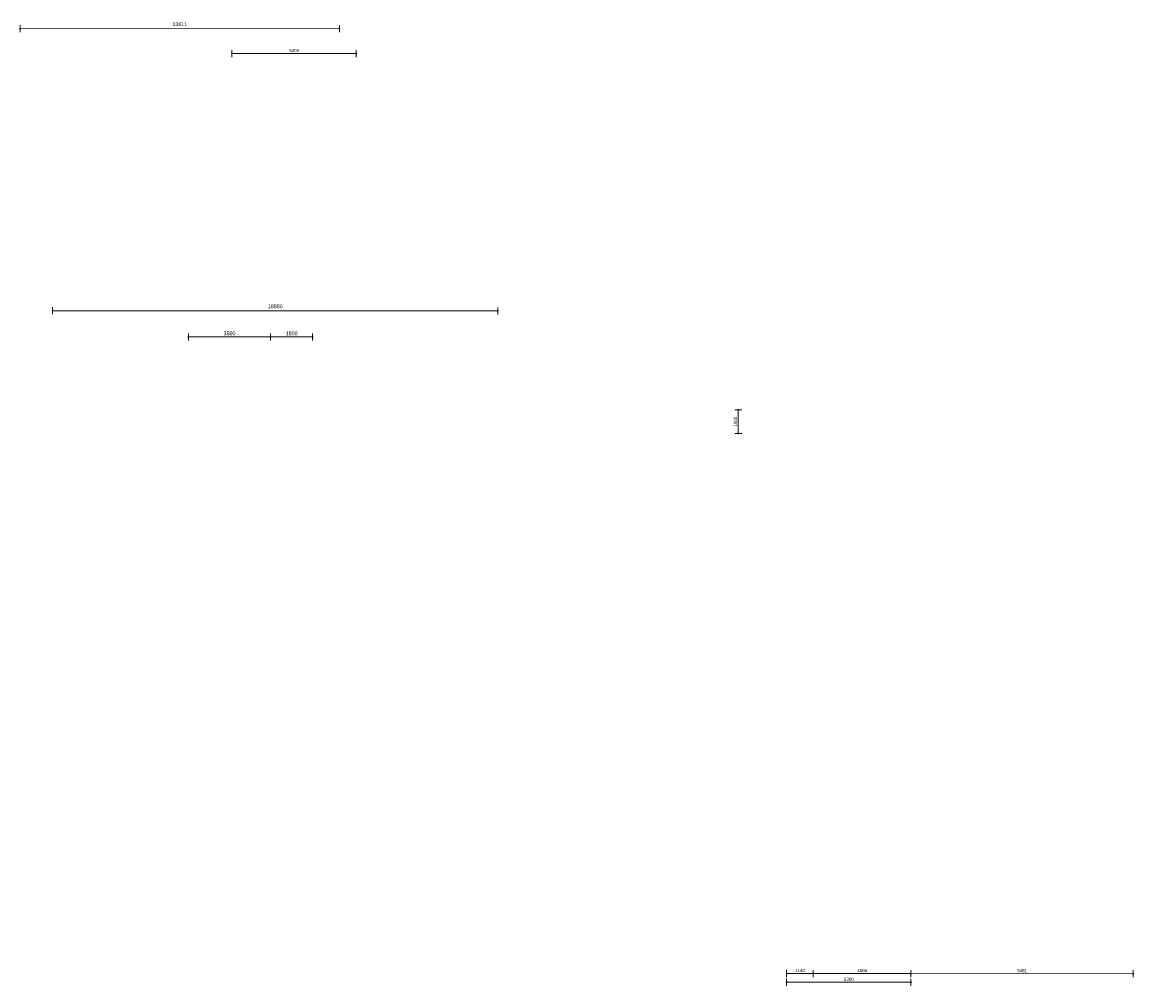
# Model space of a CAD drawing. Extents: x -294884 to 286267, y 0 to 1429765.
# Tile 47 of 99: x -78473 to -31080, y 350618 to 391711. Entities that reach past the tile are written whole.
import ezdxf

# ---------------------------------------------------------------- set-up
doc = ezdxf.new("R2010")
doc.units = 0
doc.header["$MEASUREMENT"] = 0
for name, color, linetype in [('A-0030-STRAMIEN', 1, 'Continuous'), ('A-0038-STR-MAATLIJN', 1, 'Continuous'), ('A-1130-TXT+MT-BE', 1, 'Continuous')]:
    doc.layers.add(name, color=color, linetype=linetype)
doc.dimstyles.new('@D00GM', dxfattribs={"dimtxt": 135, "dimasz": 1, "dimexe": 0.18, "dimexo": 0.0625, "dimgap": 13.5, "dimtad": 1, "dimdec": 0, "dimzin": 0, "dimdsep": 46, "dimtxsty": 'Standard', "dimblk": '^SD00____100_10', "dimcen": 0.09, "dimse1": 1, "dimse2": 1, "dimclrd": 1, "dimadec": 0, "dimazin": 0, "dimtfac": 1, "dimtdec": 4, "dimtmove": 0, "dimatfit": 3, "dimfxl": 0, "dimtolj": 1, "dimtzin": 0, "dimlwd": 13, "dimarcsym": 0})
doc.dimstyles.new('@D03ST', dxfattribs={"dimtxt": 162, "dimasz": 1, "dimexe": 0.18, "dimexo": 0.0625, "dimgap": 16.2, "dimtad": 1, "dimdec": 0, "dimzin": 0, "dimdsep": 46, "dimtxsty": 'Standard', "dimblk": '^SD03____100_10', "dimcen": 0.09, "dimse1": 1, "dimse2": 1, "dimclrd": 1, "dimadec": 0, "dimazin": 0, "dimtfac": 1, "dimtdec": 4, "dimtmove": 0, "dimatfit": 3, "dimfxl": 0, "dimtolj": 1, "dimtzin": 0, "dimlwd": 13, "dimarcsym": 0})

# ---------------------------------------------------------------- blocks, each defined once
blk = doc.blocks.new('*D')
at = {"color": 1, "linetype": 'Continuous', "lineweight": 13}
for points in [[(62927, 114665), (63143, 119960)], [(63293, 119954), (62993, 119966)], [(78427, 113303), (78957, 118577)], [(79106, 118562), (78808, 118592)], [(79148, 115040), (79499, 118522)], [(79648, 118507), (79349, 118537)], [(79648, 118507), (79349, 118537)], [(79682, 118845), (79383, 118875)], [(79499, 118522), (79533, 118860)], [(78968, 113249), (79148, 115040)], [(79298, 115025), (78999, 115055)], [(79298, 115025), (78999, 115055)], [(63077, 114659), (62777, 114671)], [(78576, 113288), (78278, 113318)], [(79084, 112895), (78785, 112925)], [(79118, 113234), (78819, 113264)], [(79118, 113234), (78819, 113264)], [(78934, 112910), (78968, 113249)], [(-122398, 58428), (-122398, 58128)], [(-117098, 58425), (-117098, 58125)], [(-117098, 58275), (-122398, 58278)], [(26619, -2220), (26619, -1920)], [(26619, -2220), (26619, -1920)], [(26619, -2070), (31919, -2070)], [(26619, -2070), (31919, -2070)], [(31919, -2220), (31919, -1920)], [(31919, -2220), (31919, -1920)], [(117098, -58425), (117098, -58125)], [(117098, -58275), (122398, -58278)], [(122398, -58428), (122398, -58128)]]:
    blk.add_lwpolyline(points, dxfattribs=at)
at = {"color": 7, "linetype": 'Continuous', "lineweight": 18}
for points in [[(63166, 119959), (63144, 119983), (63120, 119961), (63142, 119937)], [(78980, 118574), (78960, 118599), (78934, 118579), (78955, 118554)], [(79521, 118520), (79501, 118545), (79476, 118524), (79496, 118499)], [(79521, 118520), (79501, 118545), (79476, 118524), (79496, 118499)], [(79555, 118858), (79535, 118883), (79510, 118863), (79530, 118838)], [(79171, 115037), (79151, 115063), (79126, 115042), (79146, 115017)], [(79171, 115037), (79151, 115063), (79126, 115042), (79146, 115017)], [(62950, 114664), (62928, 114688), (62904, 114666), (62926, 114642)], [(78450, 113301), (78429, 113326), (78404, 113305), (78425, 113280)], [(78991, 113246), (78971, 113272), (78945, 113251), (78966, 113226)], [(78991, 113246), (78971, 113272), (78945, 113251), (78966, 113226)], [(78957, 112908), (78937, 112933), (78911, 112913), (78932, 112888)], [(-122398, 58301), (-122421, 58278), (-122398, 58255), (-122375, 58278)], [(-117098, 58298), (-117121, 58275), (-117098, 58252), (-117075, 58275)], [(26619, -2093), (26642, -2070), (26619, -2047), (26596, -2070)], [(26619, -2093), (26642, -2070), (26619, -2047), (26596, -2070)], [(31919, -2093), (31942, -2070), (31919, -2047), (31896, -2070)], [(31919, -2093), (31942, -2070), (31919, -2047), (31896, -2070)], [(117098, -58298), (117121, -58275), (117098, -58252), (117075, -58275)], [(122398, -58301), (122421, -58278), (122398, -58255), (122375, -58278)]]:
    blk.add_lwpolyline(points, close=True, dxfattribs=at)
at = {"layer": 'A-0030-STRAMIEN', "color": 1, "linetype": 'Continuous', "lineweight": 13}
for points in [[(139855, 104285), (140818, 109496)], [(140965, 109469), (140670, 109524)], [(140003, 104257), (139708, 104312)], [(150193, -2166), (150193, -1866)], [(155493, -2166), (155493, -1866)], [(150193, -2016), (155493, -2016)], [(162027, -30782), (162027, -31082)], [(167327, -30782), (167327, -31082)], [(167327, -30932), (162027, -30932)]]:
    blk.add_lwpolyline(points, dxfattribs=at)
at = {"layer": 'A-0030-STRAMIEN', "color": 7, "linetype": 'Continuous', "lineweight": 18}
for points in [[(140840, 109492), (140822, 109519), (140795, 109501), (140814, 109474)], [(139878, 104280), (139859, 104307), (139833, 104289), (139851, 104262)], [(150193, -2039), (150216, -2016), (150193, -1993), (150170, -2016)], [(155493, -2039), (155516, -2016), (155493, -1993), (155470, -2016)], [(162027, -30909), (162004, -30932), (162027, -30955), (162050, -30932)], [(167327, -30909), (167304, -30932), (167327, -30955), (167350, -30932)]]:
    blk.add_lwpolyline(points, close=True, dxfattribs=at)
at = {"layer": 'A-0038-STR-MAATLIJN', "color": 1, "linetype": 'Continuous', "lineweight": 13}
for points in [[(54211, 116191), (54774, 129790)], [(54924, 129784), (54624, 129797)], [(93531, 103792), (95230, 122696)], [(95379, 122683), (95080, 122709)], [(54361, 116185), (54061, 116197)], [(132939, 106441), (134733, 116156)], [(134881, 116129), (134586, 116184)], [(140523, 109551), (141512, 114908)], [(141660, 114881), (141365, 114935)], [(139716, 105182), (140523, 109551)], [(140670, 109524), (140375, 109578)], [(140670, 109524), (140375, 109578)], [(133086, 106414), (132791, 106468)], [(139560, 104339), (139716, 105182)], [(139863, 105155), (139568, 105209)], [(139863, 105155), (139568, 105209)], [(139708, 104312), (139413, 104366)], [(93680, 103778), (93382, 103805)], [(58982, 102621), (58994, 102921)], [(58988, 102771), (64711, 102534)], [(64705, 102384), (64717, 102684)], [(136364, 96015), (136419, 96310)], [(136392, 96163), (141960, 95134)], [(141932, 94987), (141987, 95282)], [(98404, 84548), (98430, 84847)], [(98417, 84697), (105364, 84073)], [(105351, 83924), (105378, 84222)], [(27759, -1151), (27759, -1451)], [(41370, -1298), (27759, -1301)], [(41370, -1148), (41370, -1448)], [(80074, -1152), (80074, -1452)], [(99055, -1298), (80074, -1302)], [(99055, -1148), (99055, -1448)], [(151050, -1420), (151050, -1120)], [(151050, -1270), (160941, -1270)], [(160941, -1420), (160941, -1120)], [(85620, -2081), (85620, -1781)], [(85620, -2081), (85620, -1781)], [(150193, -1866), (150193, -1566)], [(150193, -1716), (151050, -1716)], [(151050, -1866), (151050, -1566)], [(151050, -1866), (151050, -1566)], [(151050, -1716), (155493, -1716)], [(155493, -1866), (155493, -1566)], [(155493, -1866), (155493, -1566)], [(155493, -1716), (160941, -1716)], [(160941, -1866), (160941, -1566)], [(163921, -1933), (163921, -1633)], [(163921, -1783), (167496, -1783)], [(167496, -1933), (167496, -1633)], [(87964, -2761), (87964, -2461)], [(87964, -2611), (89764, -2611)], [(89764, -2761), (89764, -2461)], [(89764, -2761), (89764, -2461)], [(89764, -2611), (93264, -2611)], [(93264, -2761), (93264, -2461)], [(16419, -29459), (16419, -29759)], [(16419, -29609), (30030, -29612)], [(30030, -29462), (30030, -29762)], [(85801, -29491), (85801, -29791)], [(85801, -29641), (104781, -29645)], [(104781, -29495), (104781, -29795)], [(156589, -30203), (156589, -29903)], [(166470, -30053), (156589, -30053)], [(166470, -30203), (166470, -29903)], [(91591, -30907), (91591, -30607)], [(95091, -30757), (91591, -30757)], [(95091, -30907), (95091, -30607)], [(95091, -30907), (95091, -30607)], [(96891, -30757), (95091, -30757)], [(96891, -30907), (96891, -30607)]]:
    blk.add_lwpolyline(points, dxfattribs=at)
at = {"layer": 'A-0038-STR-MAATLIJN', "color": 7, "linetype": 'Continuous', "lineweight": 18}
for points in [[(54797, 129790), (54775, 129813), (54751, 129791), (54773, 129768)], [(95253, 122694), (95232, 122719), (95207, 122698), (95228, 122673)], [(54234, 116190), (54212, 116214), (54188, 116192), (54210, 116168)], [(134756, 116152), (134737, 116179), (134711, 116161), (134729, 116134)], [(141535, 114904), (141516, 114930), (141490, 114912), (141508, 114885)], [(140545, 109547), (140527, 109574), (140500, 109555), (140519, 109528)], [(140545, 109547), (140527, 109574), (140500, 109555), (140519, 109528)], [(132961, 106437), (132943, 106463), (132916, 106445), (132934, 106418)], [(139738, 105178), (139720, 105205), (139693, 105186), (139712, 105159)], [(139738, 105178), (139720, 105205), (139693, 105186), (139712, 105159)], [(139583, 104335), (139564, 104362), (139538, 104343), (139556, 104317)], [(93554, 103790), (93533, 103815), (93508, 103794), (93529, 103769)], [(58987, 102748), (59011, 102770), (58989, 102794), (58965, 102772)], [(64710, 102511), (64734, 102533), (64712, 102557), (64688, 102535)], [(136387, 96140), (136414, 96158), (136396, 96185), (136369, 96167)], [(141956, 95112), (141982, 95130), (141964, 95157), (141937, 95138)], [(98415, 84674), (98440, 84695), (98419, 84720), (98394, 84699)], [(105362, 84050), (105387, 84071), (105366, 84096), (105342, 84075)], [(27759, -1278), (27736, -1301), (27759, -1324), (27782, -1301)], [(41370, -1275), (41347, -1298), (41370, -1321), (41393, -1298)], [(80074, -1279), (80051, -1302), (80074, -1325), (80097, -1302)], [(99055, -1275), (99032, -1298), (99055, -1321), (99078, -1298)], [(151050, -1293), (151073, -1270), (151050, -1247), (151027, -1270)], [(160941, -1293), (160964, -1270), (160941, -1247), (160918, -1270)], [(150193, -1739), (150216, -1716), (150193, -1693), (150170, -1716)], [(151050, -1739), (151073, -1716), (151050, -1693), (151027, -1716)], [(151050, -1739), (151073, -1716), (151050, -1693), (151027, -1716)], [(155493, -1739), (155516, -1716), (155493, -1693), (155470, -1716)], [(155493, -1739), (155516, -1716), (155493, -1693), (155470, -1716)], [(160941, -1739), (160964, -1716), (160941, -1693), (160918, -1716)], [(163921, -1806), (163944, -1783), (163921, -1760), (163898, -1783)], [(167496, -1806), (167519, -1783), (167496, -1760), (167473, -1783)], [(85620, -1954), (85643, -1931), (85620, -1908), (85597, -1931)], [(85620, -1954), (85643, -1931), (85620, -1908), (85597, -1931)], [(87964, -2634), (87987, -2611), (87964, -2588), (87941, -2611)], [(89764, -2634), (89787, -2611), (89764, -2588), (89741, -2611)], [(89764, -2634), (89787, -2611), (89764, -2588), (89741, -2611)], [(93264, -2634), (93287, -2611), (93264, -2588), (93241, -2611)], [(16419, -29586), (16442, -29609), (16419, -29632), (16396, -29609)], [(30030, -29589), (30053, -29612), (30030, -29635), (30007, -29612)], [(85801, -29618), (85824, -29641), (85801, -29664), (85778, -29641)], [(104781, -29622), (104804, -29645), (104781, -29668), (104758, -29645)], [(156589, -30076), (156566, -30053), (156589, -30030), (156612, -30053)], [(166470, -30076), (166447, -30053), (166470, -30030), (166492, -30053)], [(91591, -30780), (91568, -30757), (91591, -30734), (91614, -30757)], [(95091, -30780), (95068, -30757), (95091, -30734), (95114, -30757)], [(95091, -30780), (95068, -30757), (95091, -30734), (95114, -30757)], [(96891, -30780), (96868, -30757), (96891, -30734), (96914, -30757)]]:
    blk.add_lwpolyline(points, close=True, dxfattribs=at)
at = {"layer": 'A-0038-STR-MAATLIJN', "color": 1, "linetype": 'Continuous'}
blk.add_point((85620, -1931), dxfattribs=at)
at = {"layer": 'A-1130-TXT+MT-BE', "color": 1, "linetype": 'Continuous', "lineweight": 13}
for points in [[(62774, 119975), (63160, 129448)], [(63310, 129442), (63010, 129455)], [(62604, 115818), (62774, 119975)], [(62923, 119969), (62624, 119981)], [(62923, 119969), (62624, 119981)], [(62754, 115812), (62454, 115824)], [(62754, 115812), (62454, 115824)], [(62558, 114679), (62604, 115818)], [(62708, 114673), (62408, 114685)], [(-131879, 58064), (-131879, 57764)], [(-122398, 57908), (-131879, 57914)], [(-122398, 58058), (-122398, 57758)], [(-122398, 58058), (-122398, 57758)], [(-118237, 57906), (-122398, 57908)], [(-118237, 58056), (-118237, 57756)], [(-118237, 58056), (-118237, 57756)], [(-117097, 57905), (-118237, 57906)], [(-117097, 58055), (-117097, 57755)], [(26618, -1850), (26618, -1550)], [(26618, -1700), (27759, -1700)], [(27759, -1850), (27759, -1550)], [(27759, -1850), (27759, -1550)], [(27759, -1700), (31919, -1700)], [(31919, -1850), (31919, -1550)], [(31919, -1850), (31919, -1550)], [(31919, -1700), (41400, -1700)], [(41400, -1850), (41400, -1550)], [(25452, -30820), (25452, -30520)], [(25452, -30670), (30752, -30670)], [(30752, -30820), (30752, -30520)], [(71110, -33871), (70810, -33871)], [(70960, -34871), (70960, -33871)], [(115190, -33871), (114890, -33871)], [(115040, -34871), (115040, -33871)], [(71110, -34871), (70810, -34871)], [(115190, -34871), (114890, -34871)], [(117097, -58055), (117097, -57755)], [(118237, -58056), (118237, -57756)], [(118237, -58056), (118237, -57756)], [(122398, -58058), (122398, -57758)], [(122398, -58058), (122398, -57758)], [(131879, -58064), (131879, -57764)], [(117097, -57905), (118237, -57906)], [(118237, -57906), (122398, -57908)], [(122398, -57908), (131879, -57914)]]:
    blk.add_lwpolyline(points, dxfattribs=at)
at = {"layer": 'A-1130-TXT+MT-BE', "color": 7, "linetype": 'Continuous', "lineweight": 18}
for points in [[(63183, 129448), (63161, 129471), (63137, 129449), (63159, 129426)], [(62797, 119974), (62774, 119998), (62751, 119976), (62773, 119952)], [(62797, 119974), (62774, 119998), (62751, 119976), (62773, 119952)], [(62627, 115817), (62605, 115841), (62581, 115819), (62603, 115795)], [(62627, 115817), (62605, 115841), (62581, 115819), (62603, 115795)], [(62581, 114678), (62559, 114702), (62535, 114680), (62557, 114656)], [(-131879, 57937), (-131902, 57914), (-131879, 57891), (-131856, 57914)], [(-122398, 57931), (-122421, 57908), (-122398, 57885), (-122375, 57908)], [(-122398, 57931), (-122421, 57908), (-122398, 57885), (-122375, 57908)], [(-118237, 57929), (-118260, 57906), (-118237, 57883), (-118214, 57906)], [(-118237, 57929), (-118260, 57906), (-118237, 57883), (-118214, 57906)], [(-117097, 57928), (-117120, 57905), (-117097, 57882), (-117074, 57905)], [(26618, -1723), (26641, -1700), (26618, -1677), (26595, -1700)], [(27759, -1723), (27782, -1700), (27759, -1677), (27736, -1700)], [(27759, -1723), (27782, -1700), (27759, -1677), (27736, -1700)], [(31919, -1723), (31942, -1700), (31919, -1677), (31896, -1700)], [(31919, -1723), (31942, -1700), (31919, -1677), (31896, -1700)], [(41400, -1723), (41423, -1700), (41400, -1677), (41377, -1700)], [(25452, -30693), (25475, -30670), (25452, -30647), (25429, -30670)], [(30752, -30693), (30775, -30670), (30752, -30647), (30729, -30670)], [(70982, -33871), (70960, -33848), (70937, -33871), (70960, -33894)], [(115063, -33871), (115040, -33848), (115017, -33871), (115040, -33894)], [(70982, -34871), (70960, -34848), (70937, -34871), (70960, -34894)], [(115063, -34871), (115040, -34848), (115017, -34871), (115040, -34894)], [(117097, -57928), (117120, -57905), (117097, -57882), (117074, -57905)], [(118237, -57929), (118260, -57906), (118237, -57883), (118214, -57906)], [(118237, -57929), (118260, -57906), (118237, -57883), (118214, -57906)], [(122398, -57931), (122421, -57908), (122398, -57885), (122375, -57908)], [(122398, -57931), (122421, -57908), (122398, -57885), (122375, -57908)], [(131879, -57937), (131902, -57914), (131879, -57891), (131856, -57914)]]:
    blk.add_lwpolyline(points, close=True, dxfattribs=at)
at = {"color": 7, "linetype": 'Continuous', "char_height": 135, "attachment_point": 7, "line_spacing_factor": 0.933333}
for s, insert, rotation in [('{\\fArial|b0|i0|c12|p0;340}', (79443, 118543), 84.2582), ('{\\fArial|b0|i0|c12|p0;5300}', (62969, 117109), 87.6654), ('{\\fArial|b0|i0|c12|p0;3500}', (79246, 116581), 84.2577), ('{\\fArial|b0|i0|c12|p0;5300}', (78614, 115740), 84.2577), ('{\\fArial|b0|i0|c12|p0;1800}', (78980, 113945), 84.2577), ('{\\fArial|b0|i0|c12|p0;340}', (78879, 112931), 84.2582), ('{\\fArial|b0|i0|c12|p0;5300}', (-119954, 58369), 359.9654), ('{\\fArial|b0|i0|c12|p0;5300}', (119541, -58219), 359.9654)]:
    blk.add_mtext(s, dxfattribs=dict(at, insert=insert, rotation=rotation))
at = {"color": 7, "linetype": 'Continuous', "insert": (29063, -2013), "char_height": 135, "attachment_point": 7, "line_spacing_factor": 0.933333}
blk.add_mtext('{\\fArial|b0|i0|c12|p0;5300}', dxfattribs=at)
blk.add_mtext('{\\fArial|b0|i0|c12|p0;5300}', dxfattribs=at)
at = {"layer": 'A-0030-STRAMIEN', "color": 7, "linetype": 'Continuous', "insert": (140224, 106660), "char_height": 162, "attachment_point": 7, "rotation": 79.5354, "line_spacing_factor": 0.933333}
blk.add_mtext('{\\fArial|b0|i0|c12|p0;5300}', dxfattribs=at)
at = {"layer": 'A-0030-STRAMIEN', "color": 7, "linetype": 'Continuous', "char_height": 162, "attachment_point": 7, "line_spacing_factor": 0.933333}
for insert in [(152596, -1947), (164429, -30821)]:
    blk.add_mtext('{\\fArial|b0|i0|c12|p0;5300}', dxfattribs=dict(at, insert=insert))
at = {"layer": 'A-0038-STR-MAATLIJN', "color": 7, "linetype": 'Continuous', "char_height": 162, "attachment_point": 7, "line_spacing_factor": 0.933333}
for s, insert, rotation in [('{\\fArial|b0|i0|c12|p0;13611}', (54411, 122684), 87.6307), ('{\\fArial|b0|i0|c12|p0;18980}', (94284, 112942), 84.865), ('{\\fArial|b0|i0|c12|p0;5448}', (140905, 111999), 79.5354), ('{\\fArial|b0|i0|c12|p0;9880}', (133723, 111068), 79.535), ('{\\fArial|b0|i0|c12|p0;4443}', (140007, 107136), 79.5354), ('{\\fArial|b0|i0|c12|p0;857}', (139536, 104591), 79.5354), ('{\\fArial|b0|i0|c12|p0;5728}', (61605, 102732), 357.6307), ('{\\fArial|b0|i0|c12|p0;5662}', (138945, 95761), 349.535), ('{\\fArial|b0|i0|c12|p0;6975}', (101650, 84476), 354.865), ('{\\fArial|b0|i0|c12|p0;13611}', (34255, -1189), 0.011), ('{\\fArial|b0|i0|c12|p0;18980}', (89255, -1189), 0.011), ('{\\fArial|b0|i0|c12|p0;9890}', (155748, -1201), 0), ('{\\fArial|b0|i0|c12|p0;13611}', (22915, -29499), 359.989), ('{\\fArial|b0|i0|c12|p0;18980}', (94982, -29532), 359.989), ('{\\fArial|b0|i0|c12|p0;9880}', (161282, -29984), 360)]:
    blk.add_mtext(s, dxfattribs=dict(at, insert=insert, rotation=rotation))
for s, insert in [('{\\fArial|b0|i0|c12|p0;857}', (150436, -1647)), ('{\\fArial|b0|i0|c12|p0;4443}', (153024, -1647)), ('{\\fArial|b0|i0|c12|p0;5448}', (157970, -1647)), ('{\\fArial|b0|i0|c12|p0;3575}', (165461, -1714)), ('{\\fArial|b0|i0|c12|p0;1800}', (88617, -2542)), ('{\\fArial|b0|i0|c12|p0;3500}', (91267, -2542)), ('{\\fArial|b0|i0|c12|p0;3500}', (93094, -30688)), ('{\\fArial|b0|i0|c12|p0;1800}', (95744, -30688))]:
    blk.add_mtext(s, dxfattribs=dict(at, insert=insert))
at = {"layer": 'A-1130-TXT+MT-BE', "color": 7, "linetype": 'Continuous', "char_height": 135, "attachment_point": 7, "line_spacing_factor": 0.933333}
for s, insert, rotation in [('{\\fArial|b0|i0|c12|p0;9481}', (62901, 124508), 87.6653), ('{\\fArial|b0|i0|c12|p0;4160}', (62623, 117693), 87.6653), ('{\\fArial|b0|i0|c12|p0;1140}', (62515, 115045), 87.6653), ('{\\fArial|b0|i0|c12|p0;9481}', (-127344, 58004), 359.9653), ('{\\fArial|b0|i0|c12|p0;4160}', (-120524, 58000), 359.9653), ('{\\fArial|b0|i0|c12|p0;1140}', (-117873, 57998), 359.9653), ('{\\fArial|b0|i0|c12|p0;1140}', (26982, -1643), 360), ('{\\fArial|b0|i0|c12|p0;4160}', (29633, -1643), 360), ('{\\fArial|b0|i0|c12|p0;9481}', (36454, -1643), 360), ('{\\fArial|b0|i0|c12|p0;1000}', (70902, -34578), 90), ('{\\fArial|b0|i0|c12|p0;1000}', (114982, -34578), 90), ('{\\fArial|b0|i0|c12|p0;1140}', (117461, -57848), 359.9654), ('{\\fArial|b0|i0|c12|p0;4160}', (120111, -57849), 359.9654), ('{\\fArial|b0|i0|c12|p0;9481}', (126932, -57853), 359.9654)]:
    blk.add_mtext(s, dxfattribs=dict(at, insert=insert, rotation=rotation))
at = {"layer": 'A-1130-TXT+MT-BE', "color": 7, "linetype": 'Continuous', "insert": (27896, -30612), "char_height": 135, "attachment_point": 7, "line_spacing_factor": 0.933333}
blk.add_mtext('{\\fArial|b0|i0|c12|p0;5300}', dxfattribs=at)
blk = doc.blocks.new('^SD03____100_10')
at = {"layer": 'A-0038-STR-MAATLIJN', "color": 7, "linetype": 'Continuous', "lineweight": 18}
blk.add_lwpolyline([(0, -23), (23, 0), (0, 23), (-23, 0)], close=True, dxfattribs=at)
at = {"layer": 'A-0038-STR-MAATLIJN', "color": 1, "linetype": 'Continuous', "lineweight": 13}
blk.add_lwpolyline([(0, -150), (0, 150)], dxfattribs=at)
blk = doc.blocks.new('^SD00____100_10')
at = {"layer": 'A-1130-TXT+MT-BE', "color": 7, "linetype": 'Continuous', "lineweight": 18}
blk.add_lwpolyline([(0, -23), (23, 0), (0, 23), (-23, 0)], close=True, dxfattribs=at)
at = {"layer": 'A-1130-TXT+MT-BE', "color": 1, "linetype": 'Continuous', "lineweight": 13}
blk.add_lwpolyline([(0, -150), (0, 150)], dxfattribs=at)
blk = doc.blocks.new('M-NIEUW_131')
at = {"layer": 'A-0030-STRAMIEN', "color": 7, "linetype": 'Continuous'}
dim = blk.add_linear_dim(base=(162026.6, -30931.6), p1=(167326.6, -30931.6), p2=(162026.6, -30931.6), angle=180, dimstyle='@D03ST', override={"dimpost": '{\\fArial|b0|i0|c12|p0;<>}'}, dxfattribs=at)
dim.commit()
dim.dimension.update_dxf_attribs({"geometry": '*D', "text_midpoint": (164676.6, -30931.6)})
at = {"layer": 'A-0038-STR-MAATLIJN', "color": 7, "linetype": 'Continuous'}
dim = blk.add_linear_dim(base=(156589.4, -30053.3), p1=(166469.5, -30051.3), p2=(156589.4, -30053.3), angle=180, dimstyle='@D03ST', override={"dimpost": '{\\fArial|b0|i0|c12|p0;<>}'}, dxfattribs=at)
dim.commit()
dim.dimension.update_dxf_attribs({"geometry": '*D', "text_midpoint": (161529.4, -30053.3)})
blk = doc.blocks.new('M-NIEUW_132')
at = {"layer": 'A-0038-STR-MAATLIJN', "color": 7, "linetype": 'Continuous'}
for base, p1, p2, angle, middle in [((95091.1, -30756.7), (96891.1, -30756.7), (95091.1, -30756.7), 180, (95991.1, -30756.7)), ((91591.1, -30756.7), (95091.1, -30756.7), (91591.1, -30756.7), 180, (93341.1, -30756.7)), ((104780.8, -29644.7), (85800.9, -29643), (104780.8, -29643), 359.98898, (95290.8, -29642.8))]:
    dim = blk.add_linear_dim(base=base, p1=p1, p2=p2, angle=angle, dimstyle='@D03ST', override={"dimpost": '{\\fArial|b0|i0|c12|p0;<>}'}, dxfattribs=at)
    dim.commit()
    dim.dimension.update_dxf_attribs({"geometry": '*D', "text_midpoint": middle})
at = {"layer": 'A-1130-TXT+MT-BE', "color": 7, "linetype": 'Continuous'}
for base, p1, p2, middle in [((115040, -33871.4), (115040, -34871.4), (115040, -33871.4), (115040, -34371.4)), ((70959.5, -33871.4), (70959.5, -34871.4), (70959.5, -33871.4), (70959.5, -34371.4))]:
    dim = blk.add_linear_dim(base=base, p1=p1, p2=p2, angle=90, dimstyle='@D00GM', override={"dimpost": '{\\fArial|b0|i0|c12|p0;<>}'}, dxfattribs=at)
    dim.commit()
    dim.dimension.update_dxf_attribs({"geometry": '*D', "text_midpoint": middle})

msp = doc.modelspace()

# ---------------------------------------------------------------- block references
msp.add_blockref('M-NIEUW_131', (-162982, 409046))

# ---------------------------------------------------------------- next in the draw order: block references
msp.add_blockref('M-NIEUW_132', (-94982, 421046))

doc.saveas('drawing.dxf')
